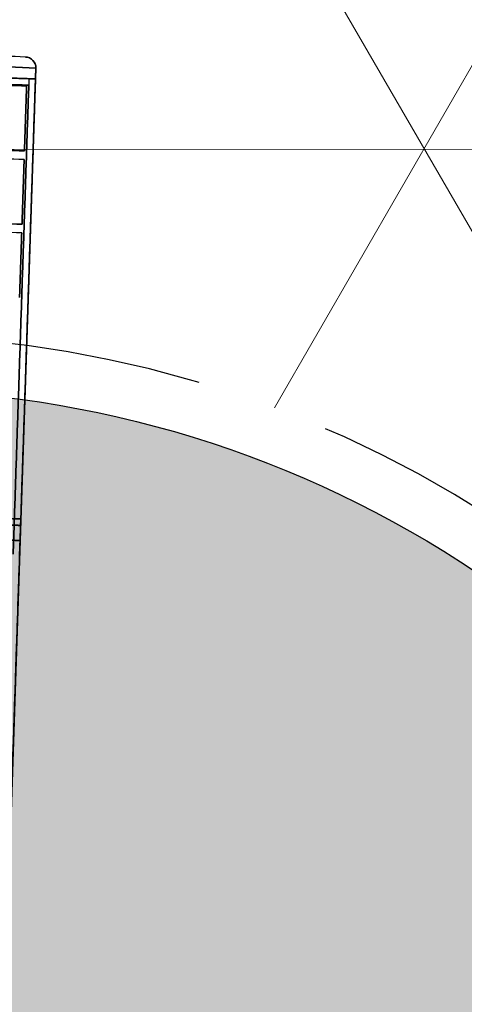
# Model space of a CAD drawing. Header units: metres. Extents: x 7415312 to 7415578, y 5538064 to 5538378.
# Tile 16 of 83: x 7415407.351 to 7415407.763, y 5538202.962 to 5538203.874. Entities that reach past the tile are written whole.
import ezdxf

# ---------------------------------------------------------------- set-up
doc = ezdxf.new("R2010")
doc.units = ezdxf.units.M
doc.header["$MEASUREMENT"] = 0
doc.linetypes.add('DASHED2', pattern=[0.375, 0.25, -0.125])
doc.linetypes.add('mz1.0_0.5', pattern=[1.5, 1, -0.5])
for name, color, linetype, lineweight in [('_LL_CIENKA', 7, 'Continuous', 25), ('_LL_OBZEZE GRANITOWE', 30, 'DASHED2', 30), ('_LL_PRZERYWANA', 7, 'mz1.0_0.5', 18), ('LL_KRESKOWANIE', 253, 'Continuous', 0), ('SZKIC', 10, 'Continuous', 35)]:
    doc.layers.add(name, color=color, linetype=linetype, lineweight=lineweight)
doc.layers.add('_LL_MALA_ARCHITEKTURA', color=7, linetype='Continuous', lineweight=35, true_color=0x000000)
doc.layers.add('LP3551$Vrstva 01', color=7, linetype='Continuous', true_color=0xffffff)
doc.layers.add('LP3551$Vrstva 02', color=7, linetype='Continuous', true_color=0xe6ce81)

# ---------------------------------------------------------------- blocks, each defined once
blk = doc.blocks.new('A$7E931D1516BA9')
at = {"layer": 'LP3551$Vrstva 01', "extrusion": (1, 0, 0)}
for centre, radius, start, end in [((448, 26.00000000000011), 14, 180, 270), ((448, 351.0000000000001), 13.99999999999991, 90, 180)]:
    blk.add_arc(centre, radius, start, end, dxfattribs=at)
at = {"layer": 'LP3551$Vrstva 01', "extrusion": (-1, 0, 0)}
for centre, radius, start, end in [((-448, 351.0000000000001), 19.99999999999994, 0, 90), ((-448.0000000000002, 26.0000000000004), 20.00000000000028, 270.0000000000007, 0)]:
    blk.add_arc(centre, radius, start, end, dxfattribs=at)
at = {"layer": 'LP3551$Vrstva 01'}
for points in [[(1.307398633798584e-12, 1297.561018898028, 11.99999999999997), (1.307398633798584e-12, 872.7805094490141, 12.00000000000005), (1.307398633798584e-12, 448, 12.00000000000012)], [(1.307398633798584e-12, 1297.561018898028, 6), (1.307398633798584e-12, 872.7805094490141, 6.00000000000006), (1.307398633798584e-12, 448, 6.000000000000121)], [(1.307398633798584e-12, 448, 371), (1.307398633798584e-12, 719.8415859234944, 371), (1.307398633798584e-12, 991.6831718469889, 371.0000000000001)], [(1.307398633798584e-12, 991.6831718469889, 365), (1.307398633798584e-12, 719.8415859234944, 365), (1.307398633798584e-12, 448, 365)], [(1.307398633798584e-12, 20.00000000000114, 201.0000000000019), (1.307398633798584e-12, 240.3544702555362, 201.0000000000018), (1.307398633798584e-12, 460.7089405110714, 201.0000000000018)], [(1.307398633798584e-12, 460.7089405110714, 261.0000000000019), (1.307398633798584e-12, 240.3544702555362, 261.0000000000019), (1.307398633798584e-12, 20.00000000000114, 261.0000000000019)], [(6.000000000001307, 460.7089405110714, 201.0000000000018), (6.000000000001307, 243.3544702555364, 201.0000000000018), (6.000000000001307, 26.00000000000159, 201.0000000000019)], [(6.000000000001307, 26.00000000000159, 261.0000000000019), (6.000000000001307, 243.3544702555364, 261.0000000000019), (6.000000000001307, 460.7089405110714, 261.0000000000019)], [(1.307398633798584e-12, 448, 365), (1.307398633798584e-12, 448, 368), (1.307398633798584e-12, 448, 371)], [(1.307398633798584e-12, 448, 6.000000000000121), (1.307398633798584e-12, 448, 9.00000000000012), (1.307398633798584e-12, 448, 12.00000000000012)], [(1.307398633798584e-12, 448, 12.00000000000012), (30.00000000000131, 448, 12.00000000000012), (60.00000000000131, 448, 12.00000000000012)], [(60.00000000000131, 448, 365), (30.00000000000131, 448, 365), (1.307398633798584e-12, 448, 365)], [(60.00000000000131, 448, 371), (30.00000000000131, 448, 371), (1.307398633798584e-12, 448, 371)], [(1.307398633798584e-12, 448, 6.000000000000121), (30.00000000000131, 448, 6.000000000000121), (60.00000000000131, 448, 6.000000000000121)], [(6.250000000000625, 434, 261.2500000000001), (3.125000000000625, 434, 261.2500000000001), (6.252776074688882e-13, 434, 261.2500000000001)], [(6.252776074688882e-13, 428, 261.2500000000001), (6.252776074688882e-13, 431, 261.2500000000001), (6.252776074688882e-13, 434, 261.2500000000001)], [(6.252776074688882e-13, 434, 200.7500000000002), (3.125000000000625, 434, 200.7500000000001), (6.250000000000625, 434, 200.7500000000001)], [(6.252776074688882e-13, 434, 200.7500000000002), (6.252776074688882e-13, 431, 200.7500000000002), (6.252776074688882e-13, 428, 200.7500000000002)], [(1.080024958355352e-12, 428, 351.0000000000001), (1.080024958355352e-12, 431, 351.0000000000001), (1.080024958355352e-12, 434, 351.0000000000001)], [(1.080024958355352e-12, 434, 26.00000000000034), (1.080024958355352e-12, 431, 26.00000000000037), (1.080024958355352e-12, 428, 26.0000000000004)], [(60.00000000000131, 434, 26.00000000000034), (30.00000000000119, 434, 26.00000000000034), (1.080024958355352e-12, 434, 26.00000000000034)], [(1.080024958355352e-12, 434, 351.0000000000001), (30.00000000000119, 434, 351.0000000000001), (60.00000000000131, 434, 351.0000000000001)], [(1.080024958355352e-12, 434, 26.00000000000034), (8.526512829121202e-13, 434, 113.3750000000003), (6.252776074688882e-13, 434, 200.7500000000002)], [(6.252776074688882e-13, 434, 261.2500000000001), (8.526512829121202e-13, 434, 306.1250000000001), (1.080024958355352e-12, 434, 351.0000000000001)], [(6.252776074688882e-13, 428, 261.2500000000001), (3.125000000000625, 428, 261.2500000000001), (6.250000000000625, 428, 261.2500000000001)], [(6.250000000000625, 428, 200.7500000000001), (3.125000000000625, 428, 200.7500000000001), (6.252776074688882e-13, 428, 200.7500000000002)], [(1.080024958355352e-12, 428, 351.0000000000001), (30.00000000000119, 428, 351.0000000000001), (60.00000000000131, 428, 351.0000000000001)], [(60.00000000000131, 428, 26.0000000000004), (30.00000000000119, 428, 26.0000000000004), (1.080024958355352e-12, 428, 26.0000000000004)], [(1.080024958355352e-12, 428, 351.0000000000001), (8.526512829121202e-13, 428, 306.1250000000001), (6.252776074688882e-13, 428, 261.2500000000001)], [(6.252776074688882e-13, 428, 200.7500000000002), (8.526512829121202e-13, 428, 113.3750000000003), (1.080024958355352e-12, 428, 26.0000000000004)], [(1.307398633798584e-12, 20.00000000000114, 261.0000000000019), (1.307398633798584e-12, 20.00000000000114, 231.0000000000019), (1.307398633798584e-12, 20.00000000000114, 201.0000000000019)], [(1.307398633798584e-12, 20.00000000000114, 201.0000000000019), (3.000000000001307, 20.00000000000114, 201.0000000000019), (6.000000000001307, 20.00000000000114, 201.0000000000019)], [(6.000000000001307, 20.00000000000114, 261.0000000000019), (3.000000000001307, 20.00000000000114, 261.0000000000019), (1.307398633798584e-12, 20.00000000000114, 261.0000000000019)], [(6.000000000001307, 20.00000000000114, 261.0000000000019), (6.000000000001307, 23.00000000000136, 261.0000000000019), (6.000000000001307, 26.00000000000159, 261.0000000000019)], [(6.000000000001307, 26.00000000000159, 201.0000000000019), (6.000000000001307, 26.00000000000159, 231.0000000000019), (6.000000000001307, 26.00000000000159, 261.0000000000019)], [(6.000000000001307, 20.00000000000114, 201.0000000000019), (6.000000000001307, 23.00000000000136, 201.0000000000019), (6.000000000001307, 26.00000000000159, 201.0000000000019)], [(106.0000000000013, 26.00000000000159, 201.0000000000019), (56.00000000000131, 26.00000000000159, 201.0000000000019), (6.000000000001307, 26.00000000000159, 201.0000000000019)], [(6.000000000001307, 26.00000000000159, 261.0000000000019), (56.00000000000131, 26.00000000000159, 261.0000000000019), (106.0000000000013, 26.00000000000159, 261.0000000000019)], [(6.000000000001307, 20.00000000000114, 201.0000000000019), (6.000000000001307, 20.00000000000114, 231.0000000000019), (6.000000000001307, 20.00000000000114, 261.0000000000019)], [(106.0000000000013, 20.00000000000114, 201.0000000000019), (56.00000000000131, 20.00000000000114, 201.0000000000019), (6.000000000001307, 20.00000000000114, 201.0000000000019)], [(6.000000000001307, 20.00000000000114, 261.0000000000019), (56.00000000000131, 20.00000000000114, 261.0000000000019), (106.0000000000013, 20.00000000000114, 261.0000000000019)]]:
    blk.add_open_spline(points, degree=2, dxfattribs=at)
at = {"layer": 'LP3551$Vrstva 02', "color": 31, "true_color": 0xe6ce81}
blk.add_arc((10.00000000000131, 10, 201.0000000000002), 10, 180, 270, dxfattribs=at)
at = {"layer": 'LP3551$Vrstva 02', "color": 31, "true_color": 0xe6ce81, "extrusion": (0, 0, -1)}
blk.add_arc((-10.00000000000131, 10, -261.0000000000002), 10, 270, 0, dxfattribs=at)
at = {"layer": 'LP3551$Vrstva 02'}
for points in [[(8.000000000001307, 223, 241.0000000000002), (8.000000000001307, 193, 241.0000000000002), (8.000000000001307, 163, 241.0000000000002)], [(8.000000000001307, 163, 261.0000000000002), (8.000000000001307, 193, 261.0000000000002), (8.000000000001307, 223, 261.0000000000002)], [(8.000000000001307, 163, 241.0000000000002), (315.0000000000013, 163, 241.0000000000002), (622.0000000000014, 163, 241.0000000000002)], [(8.000000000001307, 163, 261.0000000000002), (315.0000000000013, 163, 261.0000000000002), (622.0000000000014, 163, 261.0000000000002)], [(8.000000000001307, 163, 241.0000000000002), (8.000000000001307, 163, 251.0000000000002), (8.000000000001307, 163, 261.0000000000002)], [(8.000000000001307, 155, 241.0000000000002), (8.000000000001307, 125, 241.0000000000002), (8.000000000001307, 95, 241.0000000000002)], [(622.0000000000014, 155, 241.0000000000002), (315.0000000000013, 155, 241.0000000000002), (8.000000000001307, 155, 241.0000000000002)], [(8.000000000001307, 155, 261.0000000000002), (315.0000000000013, 155, 261.0000000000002), (622.0000000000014, 155, 261.0000000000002)], [(8.000000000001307, 95, 261.0000000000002), (8.000000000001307, 125, 261.0000000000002), (8.000000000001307, 155, 261.0000000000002)], [(8.000000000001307, 155, 261.0000000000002), (8.000000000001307, 155, 251.0000000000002), (8.000000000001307, 155, 241.0000000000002)], [(8.000000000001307, 95, 241.0000000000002), (315.0000000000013, 95, 241.0000000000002), (622.0000000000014, 95, 241.0000000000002)], [(8.000000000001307, 95, 261.0000000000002), (315.0000000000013, 95, 261.0000000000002), (622.0000000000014, 95, 261.0000000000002)], [(8.000000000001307, 95, 241.0000000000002), (8.000000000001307, 95, 251.0000000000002), (8.000000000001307, 95, 261.0000000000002)], [(8.000000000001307, 87, 241.0000000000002), (8.000000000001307, 57, 241.0000000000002), (8.000000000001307, 27, 241.0000000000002)], [(622.0000000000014, 87, 241.0000000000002), (315.0000000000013, 87, 241.0000000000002), (8.000000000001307, 87, 241.0000000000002)], [(8.000000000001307, 87, 261.0000000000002), (315.0000000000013, 87, 261.0000000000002), (622.0000000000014, 87, 261.0000000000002)], [(8.000000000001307, 27, 261.0000000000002), (8.000000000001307, 57, 261.0000000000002), (8.000000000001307, 87, 261.0000000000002)], [(8.000000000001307, 87, 261.0000000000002), (8.000000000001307, 87, 251.0000000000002), (8.000000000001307, 87, 241.0000000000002)], [(8.000000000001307, 27, 241.0000000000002), (315.0000000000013, 27, 241.0000000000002), (622.0000000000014, 27, 241.0000000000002)], [(8.000000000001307, 27, 261.0000000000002), (315.0000000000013, 27, 261.0000000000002), (622.0000000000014, 27, 261.0000000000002)], [(8.000000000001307, 27, 241.0000000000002), (8.000000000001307, 27, 251.0000000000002), (8.000000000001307, 27, 261.0000000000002)]]:
    blk.add_open_spline(points, degree=2, dxfattribs=at)
at = {"layer": 'LP3551$Vrstva 02', "color": 31, "true_color": 0xe6ce81}
for points in [[(1.307398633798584e-12, 20, 201.0000000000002), (315.0000000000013, 20, 201.0000000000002), (630.0000000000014, 20, 201.0000000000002)], [(1.307398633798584e-12, 20, 261.0000000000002), (1.307398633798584e-12, 20, 231.0000000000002), (1.307398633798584e-12, 20, 201.0000000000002)], [(630.0000000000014, 20, 261.0000000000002), (315.0000000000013, 20, 261.0000000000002), (1.307398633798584e-12, 20, 261.0000000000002)], [(1.307398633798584e-12, 20, 201.0000000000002), (1.307398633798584e-12, 15, 201.0000000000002), (1.307398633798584e-12, 10, 201.0000000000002)], [(1.307398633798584e-12, 10, 261.0000000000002), (1.307398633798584e-12, 15, 261.0000000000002), (1.307398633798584e-12, 20, 261.0000000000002)], [(1.307398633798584e-12, 10, 201.0000000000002), (1.307398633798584e-12, 10, 231.0000000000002), (1.307398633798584e-12, 10, 261.0000000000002)], [(10.00000000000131, 0, 201.0000000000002), (315.0000000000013, 0, 201.0000000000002), (620.0000000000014, 0, 201.0000000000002)], [(10.00000000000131, 0, 261.0000000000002), (315.0000000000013, 0, 261.0000000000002), (620.0000000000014, 0, 261.0000000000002)], [(10.00000000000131, 0, 201.0000000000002), (10.00000000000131, 0, 231.0000000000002), (10.00000000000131, 0, 261.0000000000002)]]:
    blk.add_open_spline(points, degree=2, dxfattribs=at)

msp = doc.modelspace()

# ---------------------------------------------------------------- hatches: boundary and pattern name
at = {"layer": 'LL_KRESKOWANIE'}
h = msp.add_hatch(dxfattribs=at)
h.set_pattern_fill('AR-CONC', color=256, scale=0.2, angle=45)
h.set_pattern_definition([(95, (0, 0), (1.103103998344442, 0.9256141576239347), [0.15, -1.65]), (400, (0, 0), (-1.259984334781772, 0.8675362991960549), [0.12, -1.32]), (145.4514, (0.09192532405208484, 0.07713451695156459), (-0.1568789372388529, 1.79315056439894), [0.12748038, -1.402284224]), (91.18419999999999, (-0.2828427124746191, 0.2828427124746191), (1.743386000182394, 1.275227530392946), [0.225, -2.475]), (141.6356, (-0.1375604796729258, 0.389111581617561), (-0.05579802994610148, 2.699423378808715), [0.191220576, -2.103426]), (396.1842, (-0.2828427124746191, 0.2828427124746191), (-0.05580013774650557, 2.699423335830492), [0.18, -1.98]), (66, (-0.07071067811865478, 0.3535533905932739), (1.413543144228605, 0.2747649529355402), [0.15, -1.65]), (371, (-0.07071067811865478, 0.3535533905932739), (-0.681417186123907, 1.369616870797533), [0.12, -1.32]), (116.4514, (0.04708459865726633, 0.3764503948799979), (0.7321272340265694, 1.644381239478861), [0.12748038, -1.402284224]), (82.50000000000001, (0, 0), (-0.4535863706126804, 0.4879796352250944), [0, -1.304, 0, -1.34, 0, -1.325]), (52.49999999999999, (0, 0), (-0.1857458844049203, 0.929818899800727), [0, -0.764, 0, -1.274, 0, -0.505]), (12.5, (-0.3153696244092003, -0.3153696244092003), (0.7868363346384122, 0.7230415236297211), [0, -0.5, 0, -1.56, 0, -2.07]), (2.499999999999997, (-0.4567909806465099, -0.4567909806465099), (0.6831799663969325, 0.9663196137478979), [0, -0.65, 0, -1.036, 0, -1.47])])
edge = h.paths.add_edge_path()
edge.add_line((7415409.426750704, 5538200.434034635), (7415410.458648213, 5538199.661628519))
edge.add_arc((7415410.916861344, 5538200.403156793), 0.8716785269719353, 238.2868055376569, 349.9842661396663)
edge.add_line((7415411.775255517, 5538200.251555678), (7415412.438819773, 5538204.276366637))
edge.add_arc((7415410.467479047, 5538204.242336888), 1.971634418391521, 0.9889550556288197, 83.11965253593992)
edge.add_line((7415410.703673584, 5538206.199772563), (7415404.811083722, 5538206.556811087))
edge.add_arc((7415404.609370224, 5538205.39394972), 1.180226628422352, 80.1592198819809, 226.4045561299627)
edge.add_line((7415403.795530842, 5538204.539198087), (7415404.707876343, 5538203.850599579))
edge.add_arc((7415405.3308567, 5538204.714314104), 1.064944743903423, 234.1978271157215, 265.4623250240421)
edge.add_line((7415405.246604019, 5538203.652707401), (7415407.277709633, 5538203.52964047))
edge.add_arc((7415407.217229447, 5538202.53147107), 1.000000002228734, 52.95616372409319, 86.53262456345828, ccw=False)
edge.add_line((7415407.819655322, 5538203.329645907), (7415408.727297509, 5538202.644599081))
edge.add_arc((7415408.124871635, 5538201.846424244), 1.000000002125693, -9.378661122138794, 52.95616371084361, ccw=False)
edge.add_line((7415409.111504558, 5538201.683465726), (7415409.046291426, 5538201.288632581))
edge.add_arc((7415409.925007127, 5538201.167841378), 0.8869790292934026, 172.1729844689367, 235.8234074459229)
edge = h.paths.add_edge_path()
edge.add_arc((7415415.130207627, 5538197.717075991), 0.4979755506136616, 210.6183637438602, 390.7098301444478)
edge.add_arc((7415419.933637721, 5538200.569514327), 5.08855693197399, 118.72689625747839, 210.7026227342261, ccw=False)
edge.add_arc((7415417.251093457, 5538205.469852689), 0.4979845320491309, 298.3936144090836, 479.1759415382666)
edge.add_arc((7415419.939314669, 5538200.567959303), 6.08859670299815, 118.7761778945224, 210.656462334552)
edge.add_line((7415414.70166041, 5538197.463448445), (7415414.70166041, 5538197.463448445))
edge = h.paths.add_edge_path()
edge.add_arc((7415419.935045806, 5538200.567107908), 5.089943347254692, 0, 360)
edge = h.paths.add_edge_path()
edge.add_line((7415420.805172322, 5538206.725111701), (7415424.739323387, 5538208.937492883))
edge.add_arc((7415425.520275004, 5538207.420628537), 1.706095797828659, -19.02628232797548, 117.24149537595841, ccw=False)
edge.add_line((7415427.133165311, 5538206.864438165), (7415425.746278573, 5538202.845812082))
edge.add_arc((7415425.108062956, 5538203.128422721), 0.6979884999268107, 215.7218014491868, 336.11557953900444, ccw=False)
edge.add_arc((7415419.940465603, 5538200.574658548), 5.076898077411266, 25.00813940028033, 80.21441047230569)
edge.add_arc((7415421.121780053, 5538206.15089539), 0.6557170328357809, 118.8711833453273, 240.9461840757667, ccw=False)
edge = h.paths.add_edge_path()
edge.add_arc((7415425.355047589, 5538199.185870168), 0.4973782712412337, 345.6032772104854, 525.5548588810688)
edge.add_arc((7415419.931076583, 5538200.588170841), 5.104934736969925, 253.84335615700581, 345.49936666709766, ccw=False)
edge.add_arc((7415418.378994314, 5538195.202388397), 0.5000850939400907, 74.74728555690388, 252.6334364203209)
edge.add_line((7415418.22972698, 5538194.725099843), (7415422.857034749, 5538192.254541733))
edge.add_arc((7415423.518524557, 5538193.600807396), 1.500000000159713, 243.8327312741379, 351.3730453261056)
edge.add_line((7415425.001553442, 5538193.375806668), (7415425.836806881, 5538199.062204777))
h.paths.add_polyline_path([(7415401.124080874, 5538209.123375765), (7415403.853000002, 5538208.528), (7415405.395, 5538208.234), (7415414.450252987, 5538207.819734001), (7415419.115985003, 5538207.840288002), (7415423.475526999, 5538210.291888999), (7415430.252499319, 5538220.602926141), (7415433.748543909, 5538218.063773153), (7415432.31803576, 5538212.707687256), (7415431.88196424, 5538212.952312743), (7415430.041964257, 5538209.672312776), (7415429.5270637, 5538208.147011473), (7415427.759999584, 5538203.159998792), (7415427.619999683, 5538197.070000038), (7415427.533805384, 5538194.253415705), (7415426.700863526, 5538190.690057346), (7415424.649999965, 5538191.630000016), (7415417.641685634, 5538193.507957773), (7415414.226112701, 5538194.534287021), (7415400.197335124, 5538205.122566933)])
at = {"layer": 'LL_KRESKOWANIE', "true_color": 0x9cbd7b}
h = msp.add_hatch(dxfattribs=at)
h.set_pattern_fill('NET3', color=73, scale=4)
h.set_pattern_definition([(0, (363.983241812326, 14.25252145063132), (0, 0.5), []), (59.99999999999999, (363.983241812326, 14.25252145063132), (-0.4330127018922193, 0.2500000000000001), []), (120, (363.983241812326, 14.25252145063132), (-0.4330127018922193, -0.2499999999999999), [])])
edge = h.paths.add_edge_path()
edge.add_line((7415420.829550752, 5538206.681323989), (7415424.763078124, 5538208.893354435))
edge.add_arc((7415425.520275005, 5538207.420628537), 1.655979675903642, -19.02607170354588, 117.20980366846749, ccw=False)
edge.add_line((7415427.085789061, 5538206.880781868), (7415425.699608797, 5538202.864202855))
edge.add_arc((7415425.108062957, 5538203.128422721), 0.6478723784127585, 216.1286891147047, 335.93159503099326, ccw=False)
edge.add_arc((7415419.940465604, 5538200.574658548), 5.127014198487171, 25.06176979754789, 80.11716790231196)
edge.add_arc((7415421.121780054, 5538206.15089539), 0.6056009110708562, 118.8517101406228, 240.1588849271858, ccw=False)
edge = h.paths.add_edge_path()
edge.add_arc((7415425.355047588, 5538199.185870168), 0.4473782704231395, 345.2743346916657, 525.5548588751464)
edge.add_arc((7415424.873392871, 5538199.309942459), 0.05000005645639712, 345.49958476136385, 345.55507681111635, ccw=False)
edge.add_arc((7415419.931076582, 5538200.58817084), 5.154934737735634, 253.84786615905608, 345.49936666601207, ccw=False)
edge.add_arc((7415418.378994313, 5538195.202388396), 0.4500850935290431, 74.79605125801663, 253.2156714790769)
edge.add_line((7415418.249023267, 5538194.771477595), (7415422.879834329, 5538192.299049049))
edge.add_arc((7415423.518524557, 5538193.600807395), 1.450000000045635, 243.8657429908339, 351.3684167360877)
edge.add_line((7415424.952101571, 5538193.383190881), (7415425.787731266, 5538199.072150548))
edge = h.paths.add_edge_path()
edge.add_arc((7415415.130207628, 5538197.717075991), 0.4479755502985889, 210.6183635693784, 390.7098299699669)
edge.add_arc((7415415.558355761, 5538197.971392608), 0.05000814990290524, 210.7040978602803, 210.7113046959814, ccw=False)
edge.add_arc((7415419.933637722, 5538200.569514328), 5.138556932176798, 118.7252279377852, 210.7026227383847, ccw=False)
edge.add_arc((7415417.251093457, 5538205.469852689), 0.447984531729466, 298.3755526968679, 479.1977066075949)
edge.add_arc((7415419.93931467, 5538200.567959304), 6.038596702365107, 118.7744824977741, 210.6564623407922)
edge.add_arc((7415414.701661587, 5538197.463448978), 0.0499987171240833, 30.61852647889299, 30.6566251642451, ccw=False)
edge = h.paths.add_edge_path()
edge.add_line((7415409.455844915, 5538200.474857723), (7415410.486865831, 5538199.703107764))
edge.add_arc((7415410.916861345, 5538200.403156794), 0.8215624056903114, 238.4402444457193, 349.9646232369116)
edge.add_line((7415411.725854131, 5538200.259994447), (7415412.388627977, 5538204.280011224))
edge.add_arc((7415410.467479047, 5538204.242336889), 1.921518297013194, 1.12344426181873, 83.07541792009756)
edge.add_line((7415410.699142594, 5538206.149839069), (7415404.805237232, 5538206.5069573))
edge.add_arc((7415404.609370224, 5538205.39394972), 1.13011050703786, 80.01928551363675, 226.2607020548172)
edge.add_line((7415403.828036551, 5538204.57745266), (7415403.828036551, 5538204.57745266))
edge.add_line((7415403.828036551, 5538204.57745266), (7415404.73762894, 5538203.890932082))
edge.add_arc((7415405.330856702, 5538204.714314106), 1.014828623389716, 234.2281197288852, 265.4362149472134)
edge.add_line((7415405.250107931, 5538203.702703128), (7415407.280740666, 5538203.579664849))
edge.add_arc((7415407.217229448, 5538202.531471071), 1.050116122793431, 52.95616374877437, 86.53262457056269, ccw=False)
edge.add_line((7415407.84984657, 5538203.369647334), (7415408.757488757, 5538202.684600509))
edge.add_arc((7415408.124871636, 5538201.846424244), 1.050116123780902, -9.378660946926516, 52.95616377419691, ccw=False)
edge.add_line((7415409.160950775, 5538201.67529888), (7415409.095849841, 5538201.281145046))
edge.add_arc((7415409.925007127, 5538201.167841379), 0.8368629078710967, 172.218772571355, 235.9013045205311)

# ---------------------------------------------------------------- linework, layer by layer
at = {"layer": '_LL_CIENKA', "elevation": 496.7581879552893}
msp.add_lwpolyline([(7415409.426750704, 5538200.434034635), (7415410.458648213, 5538199.661628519, 0.530017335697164), (7415411.775255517, 5538200.251555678), (7415412.438819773, 5538204.276366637, 0.3745348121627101), (7415410.703673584, 5538206.199772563), (7415404.811083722, 5538206.556811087, 0.7416190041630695), (7415403.795530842, 5538204.539198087), (7415404.707876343, 5538203.850599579, 0.1372696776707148), (7415405.246604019, 5538203.652707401), (7415407.277709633, 5538203.52964047, -0.1475622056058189), (7415407.819655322, 5538203.329645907), (7415408.727297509, 5538202.644599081, -0.2788984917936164), (7415409.111504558, 5538201.683465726), (7415409.046291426, 5538201.288632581, 0.2850953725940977)], format="xyb", close=True, dxfattribs=at)
at = {"layer": '_LL_MALA_ARCHITEKTURA', "elevation": 0.5979297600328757}
msp.add_lwpolyline([(7415406.686295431, 5538202.359588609), (7415406.746273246, 5538203.859891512), (7415407.365596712, 5538203.829257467), (7415407.315946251, 5538202.338616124), (7415406.686295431, 5538202.359588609)], close=True, dxfattribs=at)
at = {"layer": '_LL_OBZEZE GRANITOWE', "color": 5, "elevation": 496.7581879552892}
msp.add_lwpolyline([(7415409.455844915, 5538200.474857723), (7415410.486865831, 5538199.703107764, 0.5290503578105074), (7415411.725854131, 5538200.259994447), (7415412.388627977, 5538204.280011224, 0.3736458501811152), (7415410.699142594, 5538206.149839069), (7415404.805237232, 5538206.5069573, 0.74159249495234), (7415403.828036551, 5538204.57745266), (7415403.828036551, 5538204.57745266), (7415404.73762894, 5538203.890932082, 0.1370189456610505), (7415405.250107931, 5538203.702703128), (7415407.280740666, 5538203.579664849, -0.1475622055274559), (7415407.84984657, 5538203.369647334), (7415408.757488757, 5538202.684600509, -0.2788984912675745), (7415409.160950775, 5538201.67529888), (7415409.095849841, 5538201.281145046, 0.285246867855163), (7415409.455844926, 5538200.474857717, -2781602.65258337)], format="xyb", dxfattribs=at)
at = {"layer": '_LL_PRZERYWANA', "color": 2, "elevation": 496.758187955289}
msp.add_lwpolyline([(7415404.906066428, 5538201.862957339, 0.2, 0.2, 1.04351665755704), (7415435.026033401, 5538200.557098, 0.2, 0.2, 0.9583157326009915), (7415404.906066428, 5538201.862957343, 0.2, 0.2, 0)], format="xyseb", close=True, dxfattribs=at)

# ---------------------------------------------------------------- block references
at = {"layer": 'SZKIC', "xscale": 0.001, "yscale": 0.001, "zscale": 0.001, "rotation": 178.0922905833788}
msp.add_blockref('A$7E931D1516BA9', (7415407.365929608, 5538203.839251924, -0.1578267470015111), dxfattribs=at)

doc.saveas('drawing.dxf')
